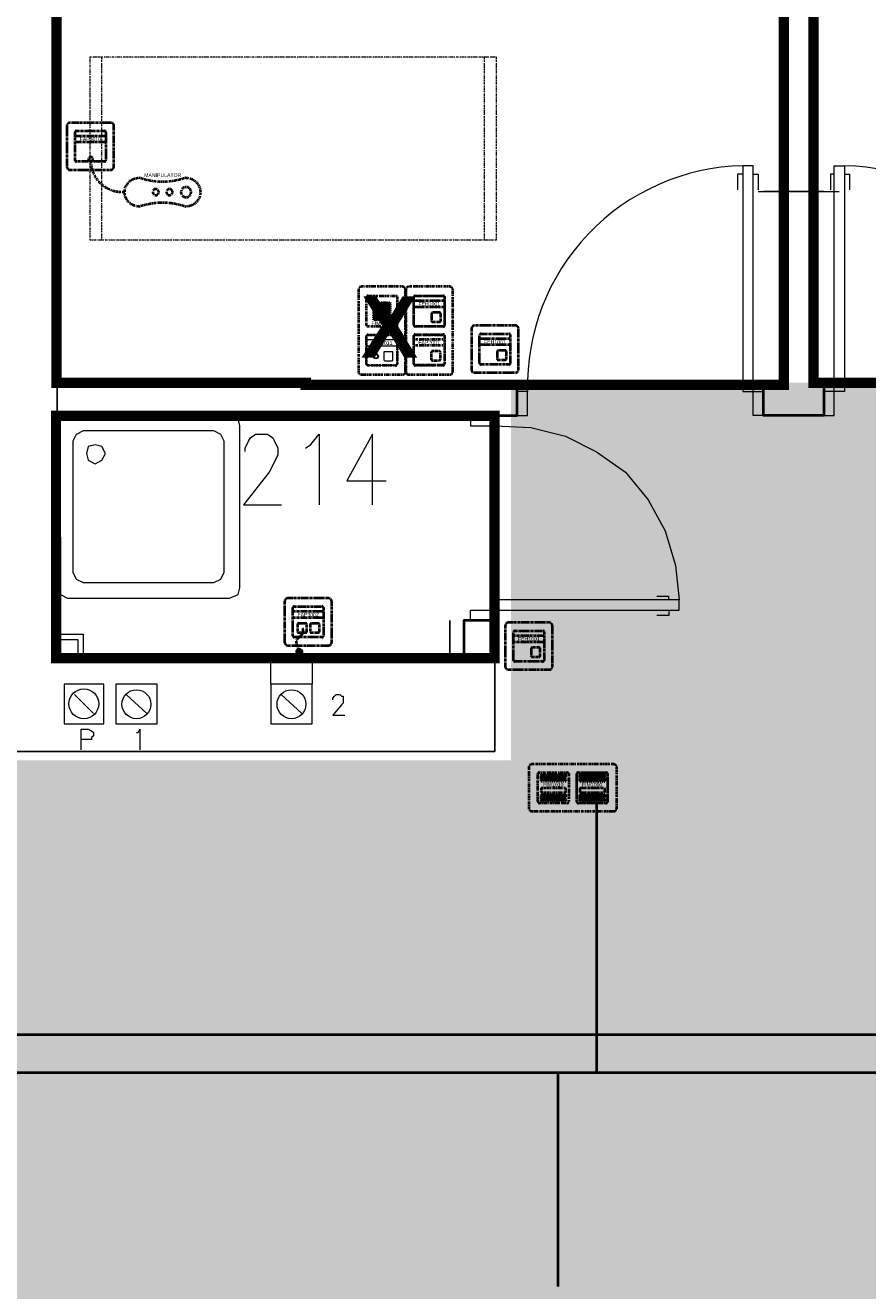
# Model space of a CAD drawing. Header units: millimetres. Extents: x 1 to 17496, y 1 to 30809.
# Tile 212 of 256: x 12079 to 12491, y 21481 to 22100. Entities that reach past the tile are written whole.
import ezdxf
from ezdxf.enums import TextEntityAlignment as Align

# ---------------------------------------------------------------- set-up
doc = ezdxf.new("R2010")
doc.units = ezdxf.units.MM
doc.linetypes.add('BORDER', pattern=[1.75, 0.5, -0.25, 0.5, -0.25, 0, -0.25])
doc.linetypes.add('CENTER', pattern=[2, 1.25, -0.25, 0.25, -0.25])
for name, color, linetype, lineweight in [('0_Przyz_centrale pielegniarskie', 1, 'Continuous', 40), ('0_Przyz_do demontażu', 1, 'CENTER', 40), ('0_Przyz_FAP2001', 1, 'BORDER', 40), ('0_Przyz_FAP3002', 1, 'CENTER', 40), ('0_Przyz_FAP3010', 1, 'CENTER', 40), ('0_Przyz_FEH-1001', 1, 'CENTER', 40), ('0_Przyz_FIM1100', 1, 'BORDER', 40), ('0_Przyz_FIM1200', 1, 'CENTER', 40), ('0_Przyz_instalacja do central', 1, 'Continuous', 40), ('0_Przyz_Manipulator', 1, 'BORDER', 40), ('0_Przyz_Ramka x4', 1, 'BORDER', 40), ('0_Przyz_Sala chorych', 5, 'BORDER', 40), ('0_Przyz_WC pacjenta', 30, 'CENTER', 40), ('0_Przyz_łóżko', 150, 'BORDER', 40), ('2DE_OBJ_ABB-SIGNAL', 7, 'Continuous', 18), ('N_SSP_ewakuacja', 4, 'CENTER', 40)]:
    doc.layers.add(name, color=color, linetype=linetype, lineweight=lineweight)
for name, color, linetype in [('2DE_TXTMARK', 41, 'Continuous'), ('2DE_TXTNUM', 11, 'Continuous'), ('PDF _Geometria', 7, 'Continuous')]:
    doc.layers.add(name, color=color, linetype=linetype)
doc.styles.add('arial', font='arialbd.ttf')
doc.styles.add('CP_ATTR', font='ARIAL.TTF')
doc.styles.add('CP_ELATT', font='ARIAL.TTF')

# ---------------------------------------------------------------- blocks, each defined once
blk = doc.blocks.new('2de_abb_sig_045_1psoxj')
blk.add_lwpolyline([(0, 20), (0, 0, 0.414214), (1.5, -1.5), (21.5, -1.5, 0.414214), (23, 0), (23, 20, 0.414214), (21.5, 21.5), (1.5, 21.5, 0.414214)], format="xyb", close=True)
at = {"flags": 128}
for points in [[(4, 3.1), (4, 16.9)], [(4.6, 17.5), (18.4, 17.5)], [(19, 16.9), (19, 3.1)], [(18.4, 2.5), (4.6, 2.5)]]:
    blk.add_lwpolyline(points, dxfattribs=at)
for centre, start, end in [((4.6, 16.9), 90, 180), ((18.4, 16.9), 0, 90), ((4.6, 3.1), 180, 270), ((18.4, 3.1), 270, 0)]:
    blk.add_arc(centre, 0.6, start, end)
at = {"linetype": 'Continuous', "style": 'CP_ATTR', "flags": 9}
for tag in ['NAME', 'ARTICLE', 'MARK2', 'OTHER1', 'PRODUCT-TYPE', 'ORDER-NO', 'PRODUCER', 'VOLTAGE', 'CURRENT', 'POWER', 'CHARACTER', 'IP', 'OTHER', 'LINK', 'WEIGHT', 'NUMBER', 'GROUP', 'FUNCTION', 'EL-STATUS']:
    blk.add_attdef(tag, text='', height=0.00005, dxfattribs=at).set_placement((0, 0), align=Align.MIDDLE_LEFT)
at = {"layer": '2DE_TXTMARK', "linetype": 'ByBlock', "style": 'CP_ATTR', "width": 0.8, "flags": 8}
blk.add_attdef('MARK1', text='', height=1.8, dxfattribs=at).set_placement((11.5, 27), align=Align.CENTER)
at = {"layer": '2DE_TXTNUM', "style": 'CP_ELATT', "width": 0.8}
blk.add_attdef('TAG', text='', height=2.5, dxfattribs=at).set_placement((11.5, 23), align=Align.CENTER)
blk = doc.blocks.new('2de_abb_sig_011_53jswgj')
blk.add_hatch(color=256).paths.add_polyline_path([(4.43, -14.56, 0.52796), (2.73, -13.39, 1.894083)])
for p, q in [((15, 5), (0, 5)), ((15, 2), (0, 2)), ((2.32, -1.2), (2.32, -4.8)), ((6.38, -0.75), (2.76, -0.75)), ((2.77, -5.25), (6.37, -5.25)), ((4.46, -6.18), (2.81, -7.85)), ((6.82, -4.8), (6.82, -1.2)), ((6.82, -4.35), (6.82, -4.35)), ((8.47, -1.2), (8.47, -4.8)), ((12.53, -0.75), (8.91, -0.75)), ((8.92, -5.25), (12.52, -5.25)), ((12.97, -4.8), (12.97, -1.2)), ((12.97, -4.35), (12.97, -4.35)), ((1.71, -10.8), (3.18, -14.56))]:
    blk.add_line(p, q)
at = {"flags": 128}
for points in [[(0, -6.9), (0, 6.9)], [(0.6, 7.5), (14.4, 7.5)], [(15, 6.9), (15, -6.9)], [(14.4, -7.5), (0.6, -7.5)]]:
    blk.add_lwpolyline(points, dxfattribs=at)
blk.add_circle((3.18, -14.56), 1.25)
for centre, radius, start, end in [((0.6, 6.9), 0.6, 90, 180), ((14.4, 6.9), 0.6, 0, 90), ((2.77, -1.2), 0.45, 88.75983, 180), ((2.77, -4.8), 0.45, 180, 270), ((2.77, -4.52), 2.36, 315.55137, 40.26904), ((6.37, -1.2), 0.45, 0, 91.24017), ((6.37, -4.8), 0.45, 270, 0), ((8.92, -1.2), 0.45, 88.75983, 180), ((8.92, -4.8), 0.45, 180, 270), ((12.52, -1.2), 0.45, 0, 91.24017), ((12.52, -4.8), 0.45, 270, 0), ((0.6, -6.9), 0.6, 180, 270), ((3.91, -9.94), 2.36, 117.73799, 201.32906), ((14.4, -6.9), 0.6, 270, 0)]:
    blk.add_arc(centre, radius, start, end)
at = {"linetype": 'Continuous', "style": 'CP_ATTR', "flags": 9}
for tag in ['NAME', 'ARTICLE', 'MARK2', 'OTHER1', 'PRODUCT-TYPE', 'ORDER-NO', 'PRODUCER', 'VOLTAGE', 'CURRENT', 'POWER', 'CHARACTER', 'IP', 'OTHER', 'LINK', 'WEIGHT', 'NUMBER', 'GROUP', 'FUNCTION', 'EL-STATUS']:
    blk.add_attdef(tag, text='', height=0.00005, dxfattribs=at).set_placement((0, -6.9), align=Align.MIDDLE_LEFT)
at = {"layer": '2DE_TXTMARK', "linetype": 'ByBlock', "style": 'CP_ATTR', "width": 0.8, "flags": 8}
blk.add_attdef('MARK1', text='', height=1.8, dxfattribs=at).set_placement((7.5, 3.5), align=Align.MIDDLE_CENTER)
at = {"layer": '2DE_TXTNUM', "style": 'CP_ELATT', "width": 0.8}
blk.add_attdef('TAG', text='', height=2.5, dxfattribs=at).set_placement((7.5, 9), align=Align.CENTER)
blk = doc.blocks.new('2de_abb_sig_001_fzxmh7f')
for p, q in [((15, 5), (0, 5)), ((15, 2), (0, 2)), ((8.57, -1.2), (8.57, -4.8)), ((12.63, -0.75), (9.01, -0.75)), ((9.02, -5.25), (12.62, -5.25)), ((13.07, -4.8), (13.07, -1.2)), ((13.07, -4.35), (13.07, -4.35))]:
    blk.add_line(p, q)
at = {"flags": 128}
for points in [[(0, -6.9), (0, 6.9)], [(0.6, 7.5), (14.4, 7.5)], [(15, 6.9), (15, -6.9)], [(14.4, -7.5), (0.6, -7.5)]]:
    blk.add_lwpolyline(points, dxfattribs=at)
for centre, radius, start, end in [((0.6, 6.9), 0.6, 90, 180), ((14.4, 6.9), 0.6, 0, 90), ((9.02, -1.2), 0.45, 88.75983, 180), ((9.02, -4.8), 0.45, 180, 270), ((12.62, -1.2), 0.45, 0, 91.24017), ((12.62, -4.8), 0.45, 270, 0), ((0.6, -6.9), 0.6, 180, 270), ((14.4, -6.9), 0.6, 270, 0)]:
    blk.add_arc(centre, radius, start, end)
at = {"linetype": 'Continuous', "style": 'CP_ATTR', "flags": 9}
for tag in ['NAME', 'ARTICLE', 'MARK2', 'OTHER1', 'PRODUCT-TYPE', 'ORDER-NO', 'PRODUCER', 'VOLTAGE', 'CURRENT', 'POWER', 'CHARACTER', 'IP', 'OTHER', 'LINK', 'WEIGHT', 'NUMBER', 'GROUP', 'FUNCTION', 'EL-STATUS']:
    blk.add_attdef(tag, text='', height=0.00005, dxfattribs=at).set_placement((0, -6.9), align=Align.MIDDLE_LEFT)
at = {"layer": '2DE_TXTMARK', "linetype": 'ByBlock', "style": 'CP_ATTR', "width": 0.8, "flags": 8}
blk.add_attdef('MARK1', text='', height=1.8, dxfattribs=at).set_placement((7.5, 3.5), align=Align.MIDDLE_CENTER)
at = {"layer": '2DE_TXTNUM', "style": 'CP_ELATT', "width": 0.8}
blk.add_attdef('TAG', text='', height=2.5, dxfattribs=at).set_placement((7.5, 9), align=Align.CENTER)
blk = doc.blocks.new('2de_abb_sig_012_53oms7o')
at = {"layer": '0_Przyz_FAP3010', "color": 1}
for p, q in [((15, 5), (0, 5)), ((15, 2), (0, 2)), ((6.68, -7.5), (6.68, -5.79)), ((8.63, -7.5), (8.63, -5.79))]:
    blk.add_line(p, q, dxfattribs=at)
at = {"layer": '0_Przyz_FAP3010', "color": 1, "flags": 128}
for points in [[(0, -6.9), (0, 6.9)], [(0.6, 7.5), (14.4, 7.5)], [(15, 6.9), (15, -6.9)], [(14.4, -7.5), (0.6, -7.5)]]:
    blk.add_lwpolyline(points, dxfattribs=at)
at = {"layer": '0_Przyz_FAP3010', "color": 1}
for centre, radius, start, end in [((0.6, 6.9), 0.6, 90, 180), ((14.4, 6.9), 0.6, 0, 90), ((7.65, -6.54), 1.23, 37.66917, 142.33083), ((0.6, -6.9), 0.6, 180, 270), ((14.4, -6.9), 0.6, 270, 0)]:
    blk.add_arc(centre, radius, start, end, dxfattribs=at)
at = {"layer": '0_Przyz_FAP3010', "color": 1, "style": 'CP_ELATT', "width": 0.8}
blk.add_attdef('TAG', text='', height=2.5, dxfattribs=at).set_placement((7.5, 9), align=Align.CENTER)
at = {"layer": '0_Przyz_FAP3010', "color": 1, "linetype": 'ByBlock', "style": 'CP_ATTR', "width": 0.8, "flags": 8}
blk.add_attdef('MARK1', text='', height=1.8, dxfattribs=at).set_placement((7.5, 3.5), align=Align.MIDDLE_CENTER)
at = {"layer": '0_Przyz_FAP3010', "color": 1, "linetype": 'Continuous', "style": 'CP_ATTR', "flags": 9}
for tag in ['NAME', 'ARTICLE', 'MARK2', 'OTHER1', 'PRODUCT-TYPE', 'ORDER-NO', 'PRODUCER', 'VOLTAGE', 'CURRENT', 'POWER', 'CHARACTER', 'IP', 'OTHER', 'LINK', 'WEIGHT', 'NUMBER', 'GROUP', 'FUNCTION', 'EL-STATUS']:
    blk.add_attdef(tag, text='', height=0.00005, dxfattribs=at).set_placement((0, -6.9), align=Align.MIDDLE_LEFT)
blk = doc.blocks.new('2de_abb_sig_046_18mvjo')
blk.add_lwpolyline([(0, 40), (0, 0, 0.414214), (1.5, -1.5), (21.5, -1.5, 0.414214), (23, 0), (23, 40, 0.414214), (21.5, 41.5), (1.5, 41.5, 0.414214)], format="xyb", close=True)
at = {"flags": 128}
for points in [[(4, 22.6), (4, 36.4)], [(4.6, 37), (18.4, 37)], [(19, 36.4), (19, 22.6)], [(18.4, 22), (4.6, 22)], [(4, 3.6), (4, 17.4)], [(4.6, 18), (18.4, 18)], [(19, 17.4), (19, 3.6)], [(18.4, 3), (4.6, 3)]]:
    blk.add_lwpolyline(points, dxfattribs=at)
for centre, start, end in [((4.6, 36.4), 90, 180), ((18.4, 36.4), 0, 90), ((4.6, 22.6), 180, 270), ((18.4, 22.6), 270, 0), ((4.6, 17.4), 90, 180), ((18.4, 17.4), 0, 90), ((4.6, 3.6), 180, 270), ((18.4, 3.6), 270, 0)]:
    blk.add_arc(centre, 0.6, start, end)
at = {"linetype": 'Continuous', "style": 'CP_ATTR', "flags": 9}
for tag in ['NAME', 'ARTICLE', 'MARK2', 'OTHER1', 'PRODUCT-TYPE', 'ORDER-NO', 'PRODUCER', 'VOLTAGE', 'CURRENT', 'POWER', 'CHARACTER', 'IP', 'OTHER', 'LINK', 'WEIGHT', 'NUMBER', 'GROUP', 'FUNCTION', 'EL-STATUS']:
    blk.add_attdef(tag, text='', height=0.00005, dxfattribs=at).set_placement((0, 0), align=Align.MIDDLE_LEFT)
at = {"layer": '2DE_TXTMARK', "linetype": 'ByBlock', "style": 'CP_ATTR', "width": 0.8, "flags": 8}
blk.add_attdef('MARK1', text='', height=1.8, dxfattribs=at).set_placement((11.5, 47), align=Align.CENTER)
at = {"layer": '2DE_TXTNUM', "style": 'CP_ELATT', "width": 0.8}
blk.add_attdef('TAG', text='', height=2.5, dxfattribs=at).set_placement((11.5, 43), align=Align.CENTER)
blk = doc.blocks.new('2de_abb_sig_007_fzx2ohn')
blk.add_hatch(color=10).paths.add_polyline_path([(1.5, -2.25), (13.5, -2.25), (13.5, 0), (1.5, 0)])
at = {"color": 10}
for p, q in [((1.5, 0), (13.5, 0)), ((1.5, 0), (1.5, -2.25)), ((13.5, 0), (13.5, -2.25)), ((1.5, -2.25), (13.5, -2.25))]:
    blk.add_line(p, q, dxfattribs=at)
at = {"flags": 128}
for points in [[(0, -6.9), (0, 6.9)], [(0.6, 7.5), (14.4, 7.5)], [(15, 6.9), (15, -6.9)], [(14.4, -7.5), (0.6, -7.5)]]:
    blk.add_lwpolyline(points, dxfattribs=at)
for points in [[(1.5, 3.38), (1.5, 6.38)], [(1.95, 6.38), (1.95, 3.38)], [(2.4, 3.38), (2.4, 6.38)], [(2.85, 6.38), (2.85, 3.38)], [(3.3, 3.38), (3.3, 6.38)], [(3.75, 6.38), (3.75, 3.38)], [(4.2, 3.38), (4.2, 6.38)], [(4.65, 6.38), (4.65, 3.38)], [(5.1, 3.38), (5.1, 6.38)], [(5.55, 6.38), (5.55, 3.38)], [(6, 3.38), (6, 6.38)], [(6.45, 6.38), (6.45, 3.38)], [(6.9, 3.38), (6.9, 6.38)], [(7.35, 6.38), (7.35, 3.38)], [(7.8, 3.38), (7.8, 6.38)], [(8.25, 6.38), (8.25, 3.38)], [(8.7, 3.38), (8.7, 6.38)], [(9.15, 6.38), (9.15, 3.38)], [(9.6, 3.38), (9.6, 6.38)], [(10.05, 6.38), (10.05, 3.38)], [(10.5, 3.38), (10.5, 6.38)], [(10.95, 6.38), (10.95, 3.38)], [(11.4, 3.38), (11.4, 6.38)], [(11.85, 6.38), (11.85, 3.38)], [(12.3, 3.38), (12.3, 6.38)], [(12.75, 6.38), (12.75, 3.38)], [(13.2, 3.38), (13.2, 6.38)], [(13.65, 6.38), (13.65, 3.38)], [(1.5, -6.38), (1.5, -3.38)], [(1.95, -3.38), (1.95, -6.38)], [(2.4, -6.38), (2.4, -3.38)], [(2.85, -3.38), (2.85, -6.38)], [(3.3, -6.38), (3.3, -3.38)], [(3.75, -3.38), (3.75, -6.38)], [(4.2, -6.38), (4.2, -3.38)], [(4.65, -3.38), (4.65, -6.38)], [(5.1, -6.38), (5.1, -3.38)], [(5.55, -3.38), (5.55, -6.38)], [(6, -6.38), (6, -3.38)], [(6.45, -3.38), (6.45, -6.38)], [(6.9, -6.38), (6.9, -3.38)], [(7.35, -3.38), (7.35, -6.38)], [(7.8, -6.38), (7.8, -3.38)], [(8.25, -3.38), (8.25, -6.38)], [(8.7, -6.38), (8.7, -3.38)], [(9.15, -3.38), (9.15, -6.38)], [(9.6, -6.38), (9.6, -3.38)], [(10.05, -3.38), (10.05, -6.38)], [(10.5, -6.38), (10.5, -3.38)], [(10.95, -3.38), (10.95, -6.38)], [(11.4, -6.38), (11.4, -3.38)], [(11.85, -3.38), (11.85, -6.38)], [(12.3, -6.38), (12.3, -3.38)], [(12.75, -3.38), (12.75, -6.38)], [(13.2, -6.38), (13.2, -3.38)], [(13.65, -3.38), (13.65, -6.38)]]:
    blk.add_lwpolyline(points)
for centre, radius, start, end in [((0.6, 6.9), 0.6, 90, 180), ((1.73, 6.38), 0.225, 0, 180), ((2.63, 6.38), 0.225, 0, 180), ((3.53, 6.38), 0.225, 0, 180), ((4.43, 6.38), 0.225, 0, 180), ((5.33, 6.38), 0.225, 0, 180), ((6.23, 6.38), 0.225, 0, 180), ((7.13, 6.38), 0.225, 0, 180), ((8.03, 6.38), 0.225, 0, 180), ((8.93, 6.38), 0.225, 0, 180), ((9.83, 6.38), 0.225, 0, 180), ((10.73, 6.38), 0.225, 0, 180), ((11.63, 6.38), 0.225, 0, 180), ((12.53, 6.38), 0.225, 0, 180), ((13.43, 6.38), 0.225, 0, 180), ((14.4, 6.9), 0.6, 0, 90), ((1.73, 3.38), 0.225, 180, 0), ((2.63, 3.38), 0.225, 180, 0), ((3.53, 3.38), 0.225, 180, 0), ((4.43, 3.38), 0.225, 180, 0), ((5.33, 3.38), 0.225, 180, 0), ((6.23, 3.38), 0.225, 180, 0), ((7.13, 3.38), 0.225, 180, 0), ((8.03, 3.38), 0.225, 180, 0), ((8.93, 3.38), 0.225, 180, 0), ((9.83, 3.38), 0.225, 180, 0), ((10.73, 3.38), 0.225, 180, 0), ((11.63, 3.38), 0.225, 180, 0), ((12.53, 3.38), 0.225, 180, 0), ((13.43, 3.38), 0.225, 180, 0), ((1.73, -3.38), 0.225, 0, 180), ((2.63, -3.38), 0.225, 0, 180), ((3.53, -3.38), 0.225, 0, 180), ((4.43, -3.38), 0.225, 0, 180), ((5.33, -3.38), 0.225, 0, 180), ((6.23, -3.38), 0.225, 0, 180), ((7.13, -3.38), 0.225, 0, 180), ((8.03, -3.38), 0.225, 0, 180), ((8.93, -3.38), 0.225, 0, 180), ((9.83, -3.38), 0.225, 0, 180), ((10.73, -3.38), 0.225, 0, 180), ((11.63, -3.38), 0.225, 0, 180), ((12.53, -3.38), 0.225, 0, 180), ((13.43, -3.38), 0.225, 0, 180), ((0.6, -6.9), 0.6, 180, 270), ((1.73, -6.38), 0.225, 180, 0), ((2.63, -6.38), 0.225, 180, 0), ((3.53, -6.38), 0.225, 180, 0), ((4.43, -6.38), 0.225, 180, 0), ((5.33, -6.38), 0.225, 180, 0), ((6.23, -6.38), 0.225, 180, 0), ((7.13, -6.38), 0.225, 180, 0), ((8.03, -6.38), 0.225, 180, 0), ((8.93, -6.38), 0.225, 180, 0), ((9.83, -6.38), 0.225, 180, 0), ((10.73, -6.38), 0.225, 180, 0), ((11.63, -6.38), 0.225, 180, 0), ((12.53, -6.38), 0.225, 180, 0), ((13.43, -6.38), 0.225, 180, 0), ((14.4, -6.9), 0.6, 270, 0)]:
    blk.add_arc(centre, radius, start, end)
at = {"linetype": 'Continuous', "style": 'CP_ATTR', "flags": 9}
for tag in ['EL-STATUS', 'FUNCTION', 'GROUP', 'NUMBER', 'WEIGHT', 'LINK', 'OTHER', 'IP', 'CHARACTER', 'POWER', 'CURRENT', 'VOLTAGE', 'PRODUCER', 'ORDER-NO', 'PRODUCT-TYPE', 'OTHER1', 'MARK2', 'ARTICLE', 'NAME']:
    blk.add_attdef(tag, text='', height=0.00005, dxfattribs=at).set_placement((0, -6.9), align=Align.MIDDLE_LEFT)
at = {"layer": '2DE_TXTMARK', "linetype": 'ByBlock', "style": 'CP_ATTR', "width": 0.8, "flags": 8}
blk.add_attdef('MARK1', text='', height=1.8, dxfattribs=at).set_placement((7.5, 1.5), align=Align.MIDDLE_CENTER)
at = {"layer": '2DE_TXTNUM', "style": 'CP_ELATT', "width": 0.8}
blk.add_attdef('TAG', text='', height=2.5, dxfattribs=at).set_placement((7.5, 9), align=Align.CENTER)
blk = doc.blocks.new('2de_abb_sig_n52_f0txfx9')
for centre, radius in [((-46.34, -15.39), 2.5), ((-38.25, -15.39), 1.5), ((-31.53, -15.39), 1.5)]:
    blk.add_circle(centre, radius)
for centre, radius, start, end in [((-15.05, -0.39), 15.06, 265.11181, 1.48602), ((-46.34, -15.39), 7, 90, 270), ((-34.83, 24.3), 34.66, 250.62217, 289.37783), ((-23.33, -15.39), 7, 270, 90), ((-34.83, -55.09), 34.66, 70.62217, 109.37783)]:
    blk.add_arc(centre, radius, start, end)
at = {"linetype": 'Continuous', "style": 'CP_ATTR', "flags": 9}
for tag in ['ARTICLE', 'NAME', 'EL-STATUS', 'FUNCTION', 'GROUP', 'NUMBER', 'WEIGHT', 'LINK', 'OTHER', 'IP', 'CHARACTER', 'POWER', 'CURRENT', 'VOLTAGE', 'PRODUCER', 'ORDER-NO', 'PRODUCT-TYPE', 'OTHER1', 'MARK2']:
    blk.add_attdef(tag, text='', height=0.00005, dxfattribs=at).set_placement((-46.34, -22.39), align=Align.MIDDLE_LEFT)
at = {"layer": '2DE_TXTMARK', "linetype": 'ByBlock', "style": 'CP_ATTR', "width": 0.8, "flags": 8}
blk.add_attdef('MARK1', text='', height=1.8, dxfattribs=at).set_placement((-34.94, -7.09), align=Align.MIDDLE_CENTER)
at = {"layer": '2DE_TXTNUM', "style": 'CP_ELATT', "width": 0.8}
blk.add_attdef('TAG', text='', height=2.5, dxfattribs=at).set_placement((-34.94, -4.09), align=Align.CENTER)
blk = doc.blocks.new('2de_abb_sig_006_fzxhx6d')
at = {"flags": 128}
for points in [[(0, -6.9), (0, 6.9)], [(0.6, 7.5), (14.4, 7.5)], [(15, 6.9), (15, -6.9)], [(14.4, -7.5), (0.6, -7.5)]]:
    blk.add_lwpolyline(points, dxfattribs=at)
for points in [[(3.45, 4.27), (11.55, 4.27)], [(11.55, 3.82), (3.45, 3.82)], [(3.45, 3.37), (11.55, 3.37)], [(11.55, 2.92), (3.45, 2.92)], [(3.45, 2.47), (11.55, 2.47)], [(11.55, 2.02), (3.45, 2.02)], [(3.45, 1.57), (11.55, 1.57)], [(11.55, 1.12), (3.45, 1.12)], [(3.45, 0.67), (11.55, 0.67)], [(11.55, 0.22), (3.45, 0.22)], [(3.45, -0.22), (11.55, -0.22)], [(11.55, -0.67), (3.45, -0.67)], [(3.45, -1.12), (11.55, -1.12)], [(11.55, -1.57), (3.45, -1.57)], [(3.45, -2.02), (11.55, -2.02)], [(11.55, -2.47), (3.45, -2.47)], [(3.45, -2.92), (11.55, -2.92)], [(11.55, -3.37), (3.45, -3.37)], [(3.45, -3.82), (11.55, -3.82)], [(11.55, -4.27), (3.45, -4.27)]]:
    blk.add_lwpolyline(points)
for centre, radius, start, end in [((0.6, 6.9), 0.6, 90, 180), ((14.4, 6.9), 0.6, 0, 90), ((3.45, 4.05), 0.225, 90, 270), ((3.45, 3.15), 0.225, 90, 270), ((3.45, 2.25), 0.225, 90, 270), ((3.45, 1.35), 0.225, 90, 270), ((3.45, 0.45), 0.225, 90, 270), ((11.55, 4.05), 0.225, 270, 90), ((11.55, 3.15), 0.225, 270, 90), ((11.55, 2.25), 0.225, 270, 90), ((11.55, 1.35), 0.225, 270, 90), ((11.55, 0.45), 0.225, 270, 90), ((3.45, -0.45), 0.225, 90, 270), ((3.45, -1.35), 0.225, 90, 270), ((3.45, -2.25), 0.225, 90, 270), ((3.45, -3.15), 0.225, 90, 270), ((3.45, -4.05), 0.225, 90, 270), ((11.55, -0.45), 0.225, 270, 90), ((11.55, -1.35), 0.225, 270, 90), ((11.55, -2.25), 0.225, 270, 90), ((11.55, -3.15), 0.225, 270, 90), ((11.55, -4.05), 0.225, 270, 90), ((0.6, -6.9), 0.6, 180, 270), ((14.4, -6.9), 0.6, 270, 0)]:
    blk.add_arc(centre, radius, start, end)
at = {"linetype": 'Continuous', "style": 'CP_ATTR', "flags": 9}
for tag in ['NAME', 'ARTICLE', 'MARK2', 'OTHER1', 'PRODUCT-TYPE', 'ORDER-NO', 'PRODUCER', 'VOLTAGE', 'CURRENT', 'POWER', 'CHARACTER', 'IP', 'OTHER', 'LINK', 'WEIGHT', 'NUMBER', 'GROUP', 'FUNCTION', 'EL-STATUS']:
    blk.add_attdef(tag, text='', height=0.00005, dxfattribs=at).set_placement((0, -6.9), align=Align.MIDDLE_LEFT)
at = {"layer": '2DE_TXTMARK', "linetype": 'ByBlock', "style": 'CP_ATTR', "width": 0.8, "flags": 8}
blk.add_attdef('MARK1', text='', height=1.8, dxfattribs=at).set_placement((7.5, -5.89), align=Align.MIDDLE_CENTER)
at = {"layer": '2DE_TXTNUM', "style": 'CP_ELATT', "width": 0.8}
blk.add_attdef('TAG', text='', height=2.5, dxfattribs=at).set_placement((7.5, 9), align=Align.CENTER)
blk = doc.blocks.new('2de_abb_sig_013_53790e7')
for p, q in [((15, 5), (0, 5)), ((15, 2), (0, 2)), ((8.47, -1.2), (8.47, -4.8)), ((12.53, -0.75), (8.91, -0.75)), ((8.92, -5.25), (12.52, -5.25)), ((12.97, -4.8), (12.97, -1.2)), ((12.97, -4.35), (12.97, -4.35))]:
    blk.add_line(p, q)
at = {"flags": 128}
for points in [[(0, -6.9), (0, 6.9)], [(0.6, 7.5), (14.4, 7.5)], [(15, 6.9), (15, -6.9)], [(14.4, -7.5), (0.6, -7.5)]]:
    blk.add_lwpolyline(points, dxfattribs=at)
at = {"ltscale": 0.2}
for centre, radius in [((4.57, -2.98), 1.25), ((4.57, -3), 0.95)]:
    blk.add_circle(centre, radius, dxfattribs=at)
for centre, radius, start, end in [((0.6, 6.9), 0.6, 90, 180), ((14.4, 6.9), 0.6, 0, 90), ((8.92, -1.2), 0.45, 88.75983, 180), ((8.92, -4.8), 0.45, 180, 270), ((12.52, -1.2), 0.45, 0, 91.24017), ((12.52, -4.8), 0.45, 270, 0), ((0.6, -6.9), 0.6, 180, 270), ((14.4, -6.9), 0.6, 270, 0)]:
    blk.add_arc(centre, radius, start, end)
at = {"linetype": 'Continuous', "style": 'CP_ATTR', "flags": 9}
for tag in ['NAME', 'ARTICLE', 'MARK2', 'OTHER1', 'PRODUCT-TYPE', 'ORDER-NO', 'PRODUCER', 'VOLTAGE', 'CURRENT', 'POWER', 'CHARACTER', 'IP', 'OTHER', 'LINK', 'WEIGHT', 'NUMBER', 'GROUP', 'FUNCTION', 'EL-STATUS']:
    blk.add_attdef(tag, text='', height=0.00005, dxfattribs=at).set_placement((0, -6.9), align=Align.MIDDLE_LEFT)
at = {"layer": '2DE_TXTMARK', "linetype": 'ByBlock', "style": 'CP_ATTR', "width": 0.8, "flags": 8}
blk.add_attdef('MARK1', text='', height=1.8, dxfattribs=at).set_placement((7.5, 3.5), align=Align.MIDDLE_CENTER)
at = {"layer": '2DE_TXTNUM', "style": 'CP_ELATT', "width": 0.8}
blk.add_attdef('TAG', text='', height=2.5, dxfattribs=at).set_placement((7.5, 9), align=Align.CENTER)
blk = doc.blocks.new('2de_abb_sig_010_fzx1zps')
for p, q in [((15, 5), (0, 5)), ((15, 2), (0, 2)), ((8.57, -1.2), (8.57, -4.8)), ((12.63, -0.75), (9.01, -0.75)), ((9.02, -5.25), (12.62, -5.25)), ((13.07, -4.8), (13.07, -1.2)), ((13.07, -4.35), (13.07, -4.35))]:
    blk.add_line(p, q)
at = {"flags": 128}
for points in [[(0, -6.9), (0, 6.9)], [(0.6, 7.5), (14.4, 7.5)], [(15, 6.9), (15, -6.9)], [(14.4, -7.5), (0.6, -7.5)]]:
    blk.add_lwpolyline(points, dxfattribs=at)
for centre, radius, start, end in [((0.6, 6.9), 0.6, 90, 180), ((14.4, 6.9), 0.6, 0, 90), ((9.02, -1.2), 0.45, 88.75983, 180), ((9.02, -4.8), 0.45, 180, 270), ((12.62, -1.2), 0.45, 0, 91.24017), ((12.62, -4.8), 0.45, 270, 0), ((0.6, -6.9), 0.6, 180, 270), ((14.4, -6.9), 0.6, 270, 0)]:
    blk.add_arc(centre, radius, start, end)
at = {"linetype": 'Continuous', "style": 'CP_ATTR', "flags": 9}
for tag in ['NAME', 'ARTICLE', 'MARK2', 'OTHER1', 'PRODUCT-TYPE', 'ORDER-NO', 'PRODUCER', 'VOLTAGE', 'CURRENT', 'POWER', 'CHARACTER', 'IP', 'OTHER', 'LINK', 'WEIGHT', 'NUMBER', 'GROUP', 'FUNCTION', 'EL-STATUS']:
    blk.add_attdef(tag, text='', height=0.00005, dxfattribs=at).set_placement((0, -6.9), align=Align.MIDDLE_LEFT)
at = {"layer": '2DE_TXTMARK', "linetype": 'ByBlock', "style": 'CP_ATTR', "width": 0.8, "flags": 8}
blk.add_attdef('MARK1', text='', height=1.8, dxfattribs=at).set_placement((7.5, 3.5), align=Align.MIDDLE_CENTER)
at = {"layer": '2DE_TXTNUM', "style": 'CP_ELATT', "width": 0.8}
blk.add_attdef('TAG', text='', height=2.5, dxfattribs=at).set_placement((7.5, 9), align=Align.CENTER)
blk = doc.blocks.new('2de_abb_sig_005_fzxsvu1')
blk.add_hatch(color=50).paths.add_polyline_path([(1.5, -2.25), (13.5, -2.25), (13.5, 0), (1.5, 0)])
at = {"color": 50}
for p, q in [((1.5, 0), (13.5, 0)), ((1.5, 0), (1.5, -2.25)), ((13.5, 0), (13.5, -2.25)), ((1.5, -2.25), (13.5, -2.25))]:
    blk.add_line(p, q, dxfattribs=at)
at = {"flags": 128}
for points in [[(0, -6.9), (0, 6.9)], [(0.6, 7.5), (14.4, 7.5)], [(15, 6.9), (15, -6.9)], [(14.4, -7.5), (0.6, -7.5)]]:
    blk.add_lwpolyline(points, dxfattribs=at)
for points in [[(1.5, 3.38), (1.5, 6.38)], [(1.95, 6.38), (1.95, 3.38)], [(2.4, 3.38), (2.4, 6.38)], [(2.85, 6.38), (2.85, 3.38)], [(3.3, 3.38), (3.3, 6.38)], [(3.75, 6.38), (3.75, 3.38)], [(4.2, 3.38), (4.2, 6.38)], [(4.65, 6.38), (4.65, 3.38)], [(5.1, 3.38), (5.1, 6.38)], [(5.55, 6.38), (5.55, 3.38)], [(6, 3.38), (6, 6.38)], [(6.45, 6.38), (6.45, 3.38)], [(6.9, 3.38), (6.9, 6.38)], [(7.35, 6.38), (7.35, 3.38)], [(7.8, 3.38), (7.8, 6.38)], [(8.25, 6.38), (8.25, 3.38)], [(8.7, 3.38), (8.7, 6.38)], [(9.15, 6.38), (9.15, 3.38)], [(9.6, 3.38), (9.6, 6.38)], [(10.05, 6.38), (10.05, 3.38)], [(10.5, 3.38), (10.5, 6.38)], [(10.95, 6.38), (10.95, 3.38)], [(11.4, 3.38), (11.4, 6.38)], [(11.85, 6.38), (11.85, 3.38)], [(12.3, 3.38), (12.3, 6.38)], [(12.75, 6.38), (12.75, 3.38)], [(13.2, 3.38), (13.2, 6.38)], [(13.65, 6.38), (13.65, 3.38)], [(1.5, -6.38), (1.5, -3.38)], [(1.95, -3.38), (1.95, -6.38)], [(2.4, -6.38), (2.4, -3.38)], [(2.85, -3.38), (2.85, -6.38)], [(3.3, -6.38), (3.3, -3.38)], [(3.75, -3.38), (3.75, -6.38)], [(4.2, -6.38), (4.2, -3.38)], [(4.65, -3.38), (4.65, -6.38)], [(5.1, -6.38), (5.1, -3.38)], [(5.55, -3.38), (5.55, -6.38)], [(6, -6.38), (6, -3.38)], [(6.45, -3.38), (6.45, -6.38)], [(6.9, -6.38), (6.9, -3.38)], [(7.35, -3.38), (7.35, -6.38)], [(7.8, -6.38), (7.8, -3.38)], [(8.25, -3.38), (8.25, -6.38)], [(8.7, -6.38), (8.7, -3.38)], [(9.15, -3.38), (9.15, -6.38)], [(9.6, -6.38), (9.6, -3.38)], [(10.05, -3.38), (10.05, -6.38)], [(10.5, -6.38), (10.5, -3.38)], [(10.95, -3.38), (10.95, -6.38)], [(11.4, -6.38), (11.4, -3.38)], [(11.85, -3.38), (11.85, -6.38)], [(12.3, -6.38), (12.3, -3.38)], [(12.75, -3.38), (12.75, -6.38)], [(13.2, -6.38), (13.2, -3.38)], [(13.65, -3.38), (13.65, -6.38)]]:
    blk.add_lwpolyline(points)
for centre, radius, start, end in [((0.6, 6.9), 0.6, 90, 180), ((1.73, 6.38), 0.225, 0, 180), ((2.63, 6.38), 0.225, 0, 180), ((3.53, 6.38), 0.225, 0, 180), ((4.43, 6.38), 0.225, 0, 180), ((5.33, 6.38), 0.225, 0, 180), ((6.23, 6.38), 0.225, 0, 180), ((7.13, 6.38), 0.225, 0, 180), ((8.03, 6.38), 0.225, 0, 180), ((8.93, 6.38), 0.225, 0, 180), ((9.83, 6.38), 0.225, 0, 180), ((10.73, 6.38), 0.225, 0, 180), ((11.63, 6.38), 0.225, 0, 180), ((12.53, 6.38), 0.225, 0, 180), ((13.43, 6.38), 0.225, 0, 180), ((14.4, 6.9), 0.6, 0, 90), ((1.73, 3.38), 0.225, 180, 0), ((2.63, 3.38), 0.225, 180, 0), ((3.53, 3.38), 0.225, 180, 0), ((4.43, 3.38), 0.225, 180, 0), ((5.33, 3.38), 0.225, 180, 0), ((6.23, 3.38), 0.225, 180, 0), ((7.13, 3.38), 0.225, 180, 0), ((8.03, 3.38), 0.225, 180, 0), ((8.93, 3.38), 0.225, 180, 0), ((9.83, 3.38), 0.225, 180, 0), ((10.73, 3.38), 0.225, 180, 0), ((11.63, 3.38), 0.225, 180, 0), ((12.53, 3.38), 0.225, 180, 0), ((13.43, 3.38), 0.225, 180, 0), ((1.73, -3.38), 0.225, 0, 180), ((2.63, -3.38), 0.225, 0, 180), ((3.53, -3.38), 0.225, 0, 180), ((4.43, -3.38), 0.225, 0, 180), ((5.33, -3.38), 0.225, 0, 180), ((6.23, -3.38), 0.225, 0, 180), ((7.13, -3.38), 0.225, 0, 180), ((8.03, -3.38), 0.225, 0, 180), ((8.93, -3.38), 0.225, 0, 180), ((9.83, -3.38), 0.225, 0, 180), ((10.73, -3.38), 0.225, 0, 180), ((11.63, -3.38), 0.225, 0, 180), ((12.53, -3.38), 0.225, 0, 180), ((13.43, -3.38), 0.225, 0, 180), ((0.6, -6.9), 0.6, 180, 270), ((1.73, -6.38), 0.225, 180, 0), ((2.63, -6.38), 0.225, 180, 0), ((3.53, -6.38), 0.225, 180, 0), ((4.43, -6.38), 0.225, 180, 0), ((5.33, -6.38), 0.225, 180, 0), ((6.23, -6.38), 0.225, 180, 0), ((7.13, -6.38), 0.225, 180, 0), ((8.03, -6.38), 0.225, 180, 0), ((8.93, -6.38), 0.225, 180, 0), ((9.83, -6.38), 0.225, 180, 0), ((10.73, -6.38), 0.225, 180, 0), ((11.63, -6.38), 0.225, 180, 0), ((12.53, -6.38), 0.225, 180, 0), ((13.43, -6.38), 0.225, 180, 0), ((14.4, -6.9), 0.6, 270, 0)]:
    blk.add_arc(centre, radius, start, end)
at = {"linetype": 'Continuous', "style": 'CP_ATTR', "flags": 9}
for tag in ['EL-STATUS', 'FUNCTION', 'GROUP', 'NUMBER', 'WEIGHT', 'LINK', 'OTHER', 'IP', 'CHARACTER', 'POWER', 'CURRENT', 'VOLTAGE', 'PRODUCER', 'ORDER-NO', 'PRODUCT-TYPE', 'OTHER1', 'MARK2', 'ARTICLE', 'NAME']:
    blk.add_attdef(tag, text='', height=0.00005, dxfattribs=at).set_placement((0, -6.9), align=Align.MIDDLE_LEFT)
at = {"layer": '2DE_TXTMARK', "linetype": 'ByBlock', "style": 'CP_ATTR', "width": 0.8, "flags": 8}
blk.add_attdef('MARK1', text='', height=1.8, dxfattribs=at).set_placement((7.5, 1.5), align=Align.MIDDLE_CENTER)
at = {"layer": '2DE_TXTNUM', "style": 'CP_ELATT', "width": 0.8}
blk.add_attdef('TAG', text='', height=2.5, dxfattribs=at).set_placement((7.5, 9), align=Align.CENTER)

msp = doc.modelspace()

# ---------------------------------------------------------------- hatches: boundary and pattern name
at = {"layer": 'N_SSP_ewakuacja', "lineweight": 60, "transparency": 33554457}
h = msp.add_hatch(color=51, dxfattribs=at)
h.dxf.hatch_style = 1
h.paths.add_polyline_path([(5438.97, 22700.75), (5436.7, 22686.69), (5436.7, 21954.96), (5458.04, 21954.96), (5458.04, 21107.81), (5178.5, 21107.81), (5178.5, 20881.62), (5426.03, 20881.62), (5426.03, 20657.57), (5735.44, 20657.57), (5735.44, 21323.34), (6228.37, 21323.34), (6228.37, 21457.77), (9119.77, 21457.77), (9119.77, 20742.92), (9173.12, 20742.92), (9173.12, 20424.97), (9597.76, 20424.97), (9597.76, 20717.32), (9405.71, 20717.32), (9405.71, 21451.78), (13300.03, 21451.78), (13300.03, 21329.74), (13530.49, 21329.74), (13530.49, 21677.56), (13135.73, 21677.56), (13135.73, 21743.71), (12587.32, 21743.71), (12587.32, 21925.09), (12316.32, 21925.09), (12316.32, 21740.51), (8046.3, 21740.51), (8046.3, 22023.25), (7896.92, 22023.25), (7896.92, 21745.84), (7484.82, 21745.84), (7484.82, 22444.69), (7327.45, 22444.69), (7327.45, 21736.51), (7290.1, 21736.51), (7290.1, 21663.16), (6951.35, 21663.16), (6951.35, 21743.18), (6305.85, 21743.18), (6305.85, 21596.47), (5719.04, 21596.47), (5719.04, 22051.25), (5700.37, 22051.25), (5700.37, 22700.75)])

# ---------------------------------------------------------------- linework, layer by layer
at = {"layer": '0_Przyz_centrale pielegniarskie'}
msp.add_lwpolyline([(11426.02, 21797.35), (11426.02, 21606.47), (13504.31, 21606.47), (13504.31, 21955.12)], dxfattribs=at)
at = {"layer": '0_Przyz_instalacja do central'}
for points in [[(11414.09, 21800.13), (11414.09, 21587.85), (12974.96, 21587.85), (12974.96, 21478.82)], [(12358.25, 21719.76), (12358.25, 21587.85)], [(12339.44, 21483.36), (12339.44, 21587.97)]]:
    msp.add_lwpolyline(points, dxfattribs=at)
at = {"layer": '0_Przyz_Sala chorych', "ltscale": 500, "const_width": 5}
for points in [[(12216.02, 21925.03), (12094.18, 21925.03), (12094.18, 22454.31), (12449.41, 22454.31), (12449.82, 22160.79), (12449.79, 21924.12), (12216, 21924.12)], [(12586.1, 21925.03), (12464.26, 21925.03), (12464.26, 22454.31), (12837.98, 22454.31), (12838.39, 22160.79), (12838.1, 21924.12), (12586.08, 21924.12)]]:
    msp.add_lwpolyline(points, close=True, dxfattribs=at)
at = {"layer": '0_Przyz_WC pacjenta', "ltscale": 500, "const_width": 5}
msp.add_lwpolyline([(12093.92, 21908.89), (12308.35, 21908.89), (12308.35, 21790.43), (12093.97, 21790.43)], close=True, dxfattribs=at)
at = {"layer": '0_Przyz_łóżko', "lineweight": 18}
msp.add_lwpolyline([(12309.26, 21995.02), (12309.26, 22084.29), (12110.5, 22084.29), (12110.5, 21995.02)], close=True, dxfattribs=at)
for points in [[(12116.39, 21995.02), (12116.39, 22084.29)], [(12303.37, 21995.02), (12303.37, 22084.29)]]:
    msp.add_lwpolyline(points, dxfattribs=at)
at = {"layer": 'PDF _Geometria', "lineweight": 25}
msp.add_lwpolyline([(12049.86, 21744.88), (12308.42, 21744.88), (12308.42, 21789.51), (12094.49, 21789.51), (12094.49, 22454.87)], dxfattribs=at)
at = {"layer": 'PDF _Geometria', "lineweight": 40}
for points in [[(12464.23, 22454.87), (12464.23, 21924.27), (12469.28, 21924.27), (12469.28, 21909.11), (12439.81, 21909.11), (12439.81, 21924.27), (12449.91, 21924.27), (12449.91, 22454.87)], [(12094.49, 21909.11), (12319.37, 21909.11), (12319.37, 21924.27), (12094.49, 21924.27)], [(12308.42, 21789.51), (12308.42, 21808.89), (12293.26, 21808.89), (12293.26, 21789.51)]]:
    msp.add_lwpolyline(points, dxfattribs=at)
at = {"layer": 'PDF _Geometria', "lineweight": 18}
for points in [[(12449.91, 22067.45), (12449.91, 22048.92)], [(12464.23, 22048.92), (12464.23, 22067.45)], [(12429.7, 22031.23), (12429.7, 21920.9), (12439.81, 21920.9), (12439.81, 21909.11), (12434.75, 21909.11), (12434.75, 22031.23)], [(12479.39, 22031.23), (12479.39, 21920.9), (12469.28, 21920.9), (12469.28, 21909.11), (12474.34, 21909.11), (12474.34, 22031.23)], [(12449.91, 22027.86), (12449.91, 22010.18)], [(12464.23, 22027.86), (12464.23, 22010.18)], [(12324.42, 21909.11), (12324.42, 21920.9), (12319.37, 21920.9), (12319.37, 21909.11)], [(12178.72, 21909.11), (12099.55, 21909.11), (12096.18, 21907.43), (12094.49, 21904.06), (12094.49, 21824.89), (12096.18, 21821.52), (12099.55, 21819.83), (12178.72, 21819.83), (12182.93, 21821.52), (12183.77, 21824.89), (12183.77, 21904.06), (12182.93, 21907.43)], [(12223.35, 21909.11), (12241.04, 21909.11)], [(12308.42, 21904.06), (12308.42, 21909.11), (12296.63, 21909.11), (12296.63, 21904.06)], [(12171.14, 21901.53), (12107.13, 21901.53), (12103.76, 21899.85), (12102.07, 21896.48), (12102.07, 21832.47), (12103.76, 21829.1), (12107.13, 21827.41), (12171.14, 21827.41), (12174.5, 21829.1), (12176.19, 21832.47), (12176.19, 21896.48), (12174.5, 21899.85)], [(12113.02, 21885.53), (12116.39, 21887.21), (12118.08, 21890.58), (12116.39, 21893.95), (12113.02, 21894.79), (12109.65, 21893.95), (12108.81, 21890.58), (12109.65, 21887.21)], [(12398.54, 21818.99), (12308.42, 21818.99), (12308.42, 21808.89), (12296.63, 21808.89), (12296.63, 21813.94), (12398.54, 21813.94)], [(12117.23, 21758.35), (12117.23, 21777.72), (12097.86, 21777.72), (12097.86, 21758.35)], [(12143.34, 21758.35), (12143.34, 21777.72), (12123.13, 21777.72), (12123.13, 21758.35)], [(12219.14, 21758.35), (12219.14, 21777.72), (12198.93, 21777.72), (12198.93, 21758.35)]]:
    msp.add_lwpolyline(points, close=True, dxfattribs=at)
for points in [[(12429.7, 22027.02), (12427.17, 22027.02), (12427.17, 22019.44)], [(12434.75, 22027.02), (12437.28, 22027.02), (12437.28, 22019.44)], [(12474.34, 22027.02), (12472.65, 22027.02), (12472.65, 22019.44)], [(12479.39, 22027.02), (12481.92, 22027.02), (12481.92, 22019.44)], [(12437.28, 22018.6), (12444.02, 22018.6), (12455.81, 22018.6), (12461.7, 22018.6)], [(12439.81, 22018.6), (12449.91, 22018.6), (12439.81, 22018.6)], [(12444.02, 22018.6), (12455.81, 22018.6)], [(12449.91, 22018.6), (12464.23, 22018.6), (12449.91, 22018.6)], [(12452.44, 22018.6), (12458.33, 22018.6), (12470.13, 22018.6), (12476.86, 22018.6)], [(12458.33, 22018.6), (12470.13, 22018.6)], [(12464.23, 22018.6), (12469.28, 22018.6), (12464.23, 22018.6)], [(12295.79, 21909.11), (12277.26, 21909.11)], [(12186.42, 21891.49), (12186.42, 21893.18), (12188.11, 21896.54), (12188.95, 21898.23), (12191.48, 21899.91), (12197.37, 21899.91), (12199.9, 21898.23), (12200.74, 21896.54), (12202.42, 21893.18), (12202.42, 21889.81), (12200.74, 21886.44), (12198.21, 21881.38), (12185.58, 21865.38), (12204.11, 21865.38)], [(12215.9, 21893.18), (12218.43, 21894.86), (12222.64, 21899.91), (12222.64, 21865.38)], [(12248.67, 21865.43), (12248.67, 21899.97), (12236.04, 21877.23), (12255.41, 21877.23)], [(12308.42, 21904.06), (12326.11, 21903.21), (12342.95, 21899), (12358.11, 21891.42), (12372.43, 21881.32), (12383.38, 21867.84), (12391.8, 21852.68), (12396.85, 21835.84), (12398.54, 21818.99)], [(12393.48, 21818.99), (12393.48, 21820.68), (12387.59, 21820.68)], [(12393.48, 21813.94), (12393.48, 21811.41), (12387.59, 21811.41)], [(12286.52, 21789.51), (12286.52, 21808.89), (12286.52, 21789.51)], [(12094.49, 21802.15), (12107.13, 21802.15), (12107.13, 21789.51)], [(12094.49, 21799.62), (12104.6, 21799.62), (12104.6, 21789.51)], [(12198.93, 21777.72), (12198.93, 21789.51), (12219.14, 21789.51), (12219.14, 21777.72)], [(12223.35, 21789.51), (12241.04, 21789.51)], [(12102.92, 21772.67), (12112.18, 21763.41)], [(12128.18, 21772.67), (12138.29, 21763.41)], [(12203.98, 21772.67), (12214.09, 21763.41)], [(12229.25, 21770.14), (12229.25, 21770.99), (12230.09, 21771.83), (12230.93, 21772.67), (12232.62, 21772.67), (12233.46, 21771.83), (12234.3, 21771.83), (12234.3, 21768.46), (12233.46, 21767.62), (12229.25, 21762.56), (12235.15, 21762.56)], [(12106.28, 21745.72), (12106.28, 21755.83), (12109.65, 21755.83), (12111.34, 21754.98), (12112.18, 21754.14), (12112.18, 21752.46), (12111.34, 21751.61), (12111.34, 21750.77), (12106.28, 21750.77)], [(12133.24, 21754.14), (12134.08, 21754.14), (12134.92, 21755.83), (12134.92, 21745.72)]]:
    msp.add_lwpolyline(points, dxfattribs=at)
for centre, radius in [((12107.55, 21768.17), 7.3), ((12133.24, 21767.94), 7.06), ((12209.04, 21767.94), 7.06)]:
    msp.add_circle(centre, radius, dxfattribs=at)
for centre, start, end in [((12432.17, 21923.48), 91.31271, 181.37254), ((12476.92, 21923.48), 358.62746, 88.68729)]:
    msp.add_arc(centre, 107.78, start, end, dxfattribs=at)

# ---------------------------------------------------------------- block references
at = {"layer": '0_Przyz_FAP2001', "lineweight": -3}
msp.add_blockref('2de_abb_sig_010_fzx1zps', (12268.8, 21941.28), dxfattribs=at).add_auto_attribs({'MARK1': 'FAP2001'})
at = {"layer": '0_Przyz_FAP3002', "lineweight": -3}
msp.add_blockref('2de_abb_sig_045_1psoxj', (12205.71, 21798.23), dxfattribs=at)
msp.add_blockref('2de_abb_sig_011_53jswgj', (12209.71, 21808.23), dxfattribs=at).add_auto_attribs({'MARK1': 'FAP3002'})
at = {"layer": '0_Przyz_FAP3010', "lineweight": -3}
msp.add_blockref('2de_abb_sig_045_1psoxj', (12099.24, 22030.74), dxfattribs=at)
ref = msp.add_blockref('2de_abb_sig_012_53oms7o', (12103.24, 22040.74), dxfattribs=at)
ref.add_attrib('MARK1', 'FAP3010', dxfattribs={"layer": '2DE_TXTMARK', "linetype": 'ByBlock', "height": 1.8, "style": 'CP_ATTR', "width": 0.8, "flags": 8}).set_placement((12110.74, 22044.24), align=Align.MIDDLE_CENTER)
at = {"layer": '0_Przyz_FEH-1001', "lineweight": -3}
for p in [(12268.93, 21960.14), (12301.03, 21941.57), (12317.59, 21796.37)]:
    msp.add_blockref('2de_abb_sig_001_fzxmh7f', p, dxfattribs=at).add_auto_attribs({'MARK1': 'FEH1001'})
for p in [(12297.03, 21931.56), (12313.59, 21786.36)]:
    msp.add_blockref('2de_abb_sig_045_1psoxj', p, dxfattribs=at)
at = {"layer": '0_Przyz_FIM1100', "lineweight": -3}
for name, p, values in [('2de_abb_sig_006_fzxhx6d', (12245.75, 21960.1), {'MARK1': 'FIM1100'}), ('2de_abb_sig_005_fzxsvu1', (12329.57, 21727.11), {'MARK1': 'FIM1010'})]:
    msp.add_blockref(name, p, dxfattribs=at).add_auto_attribs(values)
at = {"layer": '0_Przyz_FIM1200', "lineweight": -3}
msp.add_blockref('2de_abb_sig_007_fzx2ohn', (12348.56, 21727.09), dxfattribs=at).add_auto_attribs({'MARK1': 'FIM1000'})
at = {"layer": '0_Przyz_Manipulator', "lineweight": -3}
ref = msp.add_blockref('2de_abb_sig_n52_f0txfx9', (12111.16, 22033.69), dxfattribs=dict(at, xscale=-1))
ref.add_attrib('MARK1', 'MANIPULATOR', dxfattribs={"layer": '2DE_TXTMARK', "linetype": 'ByBlock', "height": 1.8, "style": 'CP_ATTR', "width": 0.8, "flags": 8}).set_placement((12146.1, 22026.6), align=Align.MIDDLE_CENTER)
at = {"layer": '0_Przyz_Ramka x4', "linetype": 'Continuous', "lineweight": 0}
for p in [(12241.76, 21930.59), (12264.92, 21930.59)]:
    msp.add_blockref('2de_abb_sig_046_18mvjo', p, dxfattribs=at)
at = {"layer": '0_Przyz_Ramka x4', "linetype": 'Continuous', "lineweight": 0, "rotation": 270}
msp.add_blockref('2de_abb_sig_046_18mvjo', (12326.57, 21738.6), dxfattribs=at)
at = {"layer": '2DE_OBJ_ABB-SIGNAL', "lineweight": -3}
msp.add_blockref('2de_abb_sig_013_53790e7', (12245.69, 21941.04), dxfattribs=at).add_auto_attribs({'MARK1': 'FAP3011'})

# ---------------------------------------------------------------- texts
at = {"layer": '0_Przyz_do demontażu', "linetype": 'ByBlock', "lineweight": 30, "insert": (12242.94, 21967.38), "char_height": 30, "width": 9.5107, "attachment_point": 1, "style": 'arial'}
msp.add_mtext('X', dxfattribs=at)

doc.saveas('drawing.dxf')
